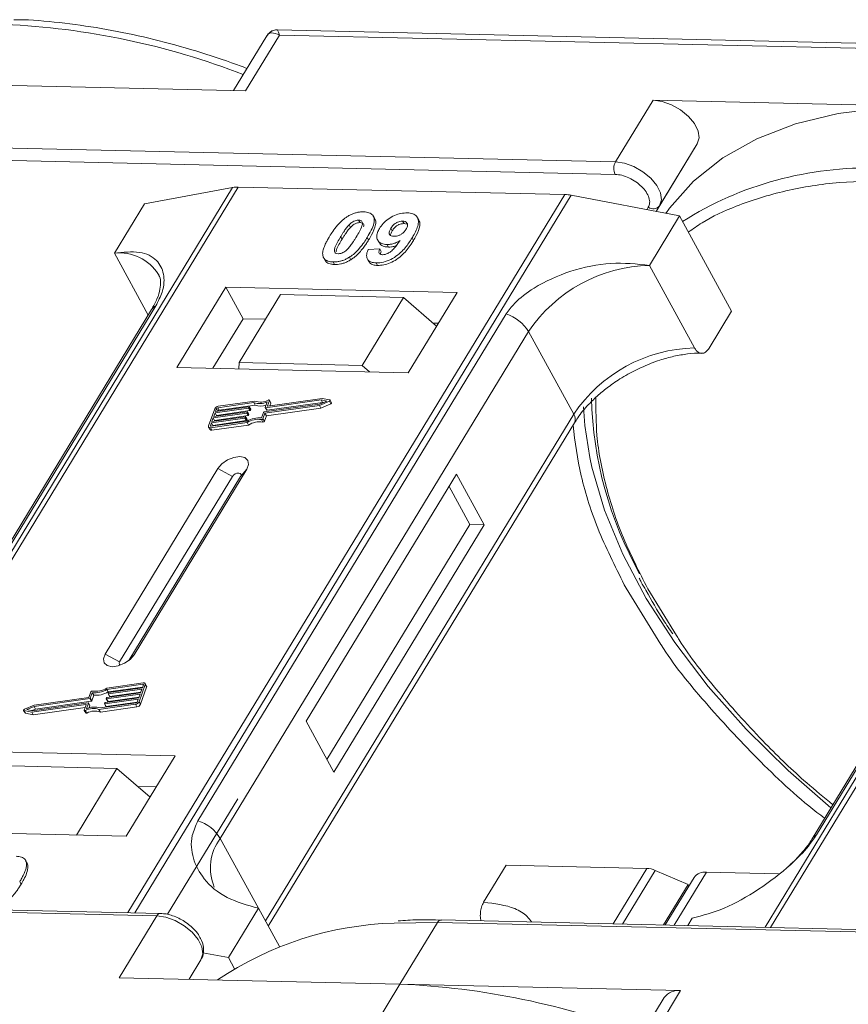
# Model space of a CAD drawing. Header units: millimetres. Extents: x 2098 to 3561, y 550 to 1583.
# Tile 58 of 84: x 3077 to 3118, y 1352 to 1401. Entities that reach past the tile are written whole.
import ezdxf

# ---------------------------------------------------------------- set-up
doc = ezdxf.new("R2010")
doc.units = ezdxf.units.MM

msp = doc.modelspace()

# ---------------------------------------------------------------- linework, layer by layer
at = {"color": 7, "linetype": 'Continuous', "lineweight": 15}
for p, q in [((3123.897, 1399.63), (3089.36, 1400.422)), ((3088.831, 1400.125), (3087.181, 1397.414)), ((3087.776, 1397.4), (3089.457, 1400.162)), ((3089.457, 1400.162), (3123.64, 1399.378)), ((3073.833, 1397.72), (3087.776, 1397.4)), ((3108.016, 1396.936), (3106.149, 1393.867)), ((3121.96, 1396.616), (3108.016, 1396.936)), ((3106.149, 1393.867), (3071.965, 1394.651)), ((3110.209, 1394.76), (3108.167, 1391.402)), ((3108.342, 1391.691), (3110.209, 1394.76)), ((3071.951, 1394.029), (3106.134, 1393.245)), ((3087.129, 1392.595), (3065.449, 1356.965)), ((3065.718, 1356.959), (3087.415, 1392.616)), ((3082.752, 1391.789), (3087.129, 1392.595)), ((3087.415, 1392.616), (3103.632, 1392.244)), ((3103.632, 1392.244), (3081.935, 1356.587)), ((3082.268, 1356.579), (3103.948, 1392.209)), ((3103.948, 1392.209), (3109.329, 1391.18)), ((3082.752, 1391.789), (3081.258, 1389.334)), ((3107.779, 1391.613), (3107.705, 1391.49)), ((3108.166, 1391.402), (3108.342, 1391.691)), ((3135.256, 1391.491), (3113.576, 1355.861)), ((3113.845, 1355.855), (3135.542, 1391.512)), ((3093.391, 1390.976), (3093.46, 1390.85)), ((3094.189, 1391.046), (3094.12, 1391.172)), ((3096.376, 1390.981), (3096.307, 1391.107)), ((3107.835, 1388.724), (3109.329, 1391.18)), ((3109.329, 1391.18), (3111.916, 1386.452)), ((3092.919, 1390.742), (3092.988, 1390.616)), ((3094.991, 1390.567), (3095.06, 1390.44)), ((3095.645, 1390.8), (3095.576, 1390.926)), ((3095.645, 1390.8), (3095.772, 1390.774)), ((3092.497, 1390.151), (3092.566, 1390.025)), ((3093.889, 1389.99), (3093.82, 1390.116)), ((3094.337, 1389.987), (3094.406, 1389.861)), ((3096.112, 1389.96), (3096.043, 1390.087)), ((3093.861, 1389.508), (3094.445, 1389.547)), ((3094.445, 1389.547), (3094.514, 1389.421)), ((3094.802, 1389.762), (3094.871, 1389.636)), ((3081.258, 1389.334), (3082.94, 1386.259)), ((3091.702, 1389.035), (3091.771, 1388.909)), ((3092.933, 1389.133), (3093.002, 1389.007)), ((3093.825, 1389.042), (3093.894, 1388.916)), ((3092.127, 1388.898), (3092.196, 1388.772)), ((3094.26, 1388.849), (3094.329, 1388.723)), ((3110.077, 1384.627), (3107.835, 1388.724)), ((3086.789, 1387.652), (3084.361, 1383.662)), ((3098.282, 1387.388), (3086.789, 1387.652)), ((3086.789, 1387.652), (3087.651, 1386.076)), ((3089.511, 1387.278), (3087.457, 1383.902)), ((3095.617, 1387.138), (3089.511, 1387.278)), ((3093.563, 1383.762), (3095.617, 1387.138)), ((3095.617, 1387.138), (3097.261, 1385.711)), ((3095.854, 1383.398), (3098.282, 1387.388)), ((3068.006, 1361.55), (3083.319, 1386.716)), ((3083.104, 1386.529), (3067.791, 1361.363)), ((3100.723, 1386.316), (3085.41, 1361.151)), ((3087.651, 1386.076), (3086.157, 1383.621)), ((3088.764, 1386.05), (3087.651, 1386.076)), ((3110.795, 1384.61), (3111.916, 1386.452)), ((3097.348, 1385.853), (3097.09, 1385.859)), ((3116.132, 1360.446), (3131.445, 1385.611)), ((3086.518, 1360.273), (3101.831, 1385.439)), ((3104.072, 1381.342), (3101.831, 1385.439)), ((3131.231, 1385.425), (3115.918, 1360.259)), ((3084.361, 1383.662), (3095.854, 1383.398)), ((3087.457, 1383.902), (3087.434, 1383.591)), ((3093.563, 1383.762), (3087.457, 1383.902)), ((3093.931, 1383.442), (3093.563, 1383.762)), ((3086.284, 1381.475), (3087.944, 1381.711)), ((3088.182, 1381.913), (3086.394, 1381.659)), ((3086.394, 1381.659), (3086.463, 1381.533)), ((3088.236, 1381.988), (3086.419, 1381.73)), ((3086.463, 1381.533), (3088.251, 1381.787)), ((3087.961, 1381.696), (3087.948, 1381.661)), ((3088.017, 1381.535), (3087.948, 1381.661)), ((3088.03, 1381.579), (3087.961, 1381.706)), ((3088.03, 1381.57), (3087.961, 1381.696)), ((3088.251, 1381.787), (3088.182, 1381.913)), ((3088.695, 1381.447), (3091.454, 1381.839)), ((3088.738, 1381.386), (3091.447, 1381.771)), ((3088.755, 1381.674), (3088.853, 1381.949)), ((3088.755, 1381.665), (3088.824, 1381.539)), ((3091.531, 1382.052), (3088.771, 1381.66)), ((3088.84, 1381.534), (3088.771, 1381.66)), ((3088.807, 1381.26), (3091.516, 1381.645)), ((3088.84, 1381.534), (3091.6, 1381.926)), ((3088.872, 1381.758), (3088.964, 1382.015)), ((3088.88, 1381.744), (3088.872, 1381.758)), ((3091.575, 1382.125), (3088.888, 1381.744)), ((3089.032, 1381.907), (3088.963, 1382.033)), ((3088.964, 1382.015), (3089.033, 1381.889)), ((3088.986, 1381.758), (3089.033, 1381.889)), ((3091.447, 1381.771), (3091.939, 1381.978)), ((3091.516, 1381.645), (3091.447, 1381.771)), ((3091.454, 1381.839), (3091.816, 1381.991)), ((3091.516, 1381.645), (3092.008, 1381.852)), ((3091.816, 1381.991), (3091.531, 1382.052)), ((3091.6, 1381.926), (3091.531, 1382.052)), ((3091.963, 1382.043), (3091.575, 1382.125)), ((3091.6, 1381.926), (3091.64, 1381.917)), ((3091.939, 1381.978), (3092.008, 1381.852)), ((3092.047, 1381.907), (3091.978, 1382.033)), ((3086.243, 1381.604), (3085.938, 1380.753)), ((3086.106, 1380.979), (3087.766, 1381.214)), ((3086.169, 1381.156), (3086.106, 1380.979)), ((3087.83, 1381.392), (3086.169, 1381.156)), ((3086.238, 1381.03), (3086.169, 1381.156)), ((3086.195, 1381.227), (3087.855, 1381.463)), ((3086.259, 1381.404), (3086.195, 1381.227)), ((3086.238, 1381.03), (3087.899, 1381.266)), ((3087.919, 1381.64), (3086.259, 1381.404)), ((3086.328, 1381.278), (3086.259, 1381.404)), ((3086.335, 1381.617), (3086.284, 1381.475)), ((3086.315, 1381.244), (3086.328, 1381.278)), ((3086.328, 1381.278), (3087.988, 1381.514)), ((3086.403, 1381.492), (3086.335, 1381.617)), ((3087.783, 1381.2), (3087.77, 1381.164)), ((3087.839, 1381.038), (3087.77, 1381.164)), ((3087.851, 1381.083), (3087.782, 1381.209)), ((3087.783, 1381.2), (3087.852, 1381.074)), ((3087.899, 1381.266), (3087.83, 1381.392)), ((3087.872, 1381.448), (3087.859, 1381.413)), ((3087.928, 1381.287), (3087.859, 1381.413)), ((3087.94, 1381.331), (3087.872, 1381.457)), ((3087.941, 1381.322), (3087.872, 1381.448)), ((3087.988, 1381.514), (3087.919, 1381.64)), ((3087.928, 1381.287), (3087.941, 1381.322)), ((3088.017, 1381.535), (3088.03, 1381.57)), ((3088.567, 1381.152), (3088.665, 1381.426)), ((3088.639, 1381.112), (3088.738, 1381.386)), ((3088.708, 1380.986), (3088.807, 1381.26)), ((3088.807, 1381.26), (3088.738, 1381.386)), ((3104.072, 1381.342), (3088.759, 1356.176)), ((3085.939, 1380.698), (3086.008, 1380.572)), ((3086.08, 1380.908), (3086.029, 1380.766)), ((3086.029, 1380.766), (3086.045, 1380.737)), ((3086.037, 1380.666), (3087.853, 1380.924)), ((3086.062, 1380.737), (3087.85, 1380.991)), ((3087.741, 1381.143), (3086.08, 1380.908)), ((3086.149, 1380.782), (3086.08, 1380.908)), ((3086.106, 1380.54), (3087.922, 1380.798)), ((3086.137, 1380.747), (3086.149, 1380.782)), ((3086.149, 1380.782), (3087.81, 1381.017)), ((3086.226, 1380.996), (3086.238, 1381.03)), ((3087.81, 1381.017), (3087.741, 1381.143)), ((3087.839, 1381.038), (3087.852, 1381.074)), ((3087.922, 1380.798), (3087.853, 1380.924)), ((3088.562, 1381.07), (3088.631, 1380.944)), ((3088.708, 1380.986), (3088.639, 1381.112)), ((3088.902, 1355.915), (3104.106, 1380.901)), ((3086.106, 1380.54), (3086.037, 1380.666)), ((3086.402, 1378.636), (3080.799, 1369.429)), ((3087.122, 1378.246), (3081.52, 1369.039)), ((3081.979, 1369.112), (3087.531, 1378.237)), ((3082.236, 1369.396), (3087.838, 1378.603)), ((3086.402, 1378.636), (3087.122, 1378.246)), ((3087.838, 1378.603), (3087.531, 1378.237)), ((3098.254, 1378.364), (3090.784, 1366.088)), ((3099.633, 1375.842), (3098.254, 1378.364)), ((3098.915, 1375.859), (3097.88, 1377.75)), ((3091.819, 1364.197), (3098.915, 1375.859)), ((3092.164, 1363.566), (3099.633, 1375.842)), ((3099.633, 1375.842), (3098.915, 1375.859)), ((3106.677, 1372.691), (3108.404, 1369.903)), ((3109.176, 1370.357), (3107.755, 1372.666)), ((3081.52, 1369.039), (3080.799, 1369.429)), ((3082.236, 1369.396), (3082.047, 1369.171)), ((3082.692, 1367.996), (3080.876, 1367.738)), ((3082.859, 1367.838), (3082.79, 1367.964)), ((3080.09, 1367.55), (3079.991, 1367.276)), ((3080.162, 1367.51), (3080.064, 1367.236)), ((3080.231, 1367.384), (3080.162, 1367.51)), ((3082.667, 1367.925), (3080.879, 1367.671)), ((3080.948, 1367.545), (3080.879, 1367.671)), ((3080.899, 1367.27), (3082.56, 1367.506)), ((3080.947, 1367.462), (3080.959, 1367.497)), ((3080.948, 1367.545), (3082.661, 1367.788)), ((3082.623, 1367.683), (3080.963, 1367.447)), ((3080.989, 1367.518), (3082.649, 1367.754)), ((3081.032, 1367.321), (3082.572, 1367.54)), ((3082.486, 1367.058), (3082.791, 1367.909)), ((3082.555, 1366.932), (3082.86, 1367.783)), ((3082.56, 1367.506), (3082.623, 1367.683)), ((3082.649, 1367.754), (3082.7, 1367.896)), ((3082.693, 1367.877), (3082.667, 1367.925)), ((3082.791, 1367.909), (3082.86, 1367.783)), ((3077.199, 1366.61), (3079.958, 1367.002)), ((3080.034, 1367.215), (3077.275, 1366.823)), ((3079.991, 1367.276), (3077.282, 1366.891)), ((3077.344, 1366.697), (3080.103, 1367.088)), ((3079.974, 1366.987), (3079.876, 1366.713)), ((3080.043, 1366.87), (3079.974, 1366.996)), ((3080.043, 1366.861), (3079.974, 1366.987)), ((3080.103, 1367.088), (3080.034, 1367.215)), ((3080.133, 1367.109), (3080.064, 1367.236)), ((3080.133, 1367.109), (3080.231, 1367.384)), ((3080.548, 1366.749), (3082.335, 1367.003)), ((3080.768, 1366.965), (3080.781, 1367.001)), ((3082.445, 1367.187), (3080.785, 1366.951)), ((3080.81, 1367.022), (3082.47, 1367.258)), ((3080.854, 1366.825), (3082.394, 1367.043)), ((3080.857, 1367.214), (3080.87, 1367.249)), ((3080.858, 1367.204), (3080.927, 1367.078)), ((3082.534, 1367.435), (3080.874, 1367.199)), ((3080.943, 1367.073), (3080.874, 1367.199)), ((3080.943, 1367.073), (3082.483, 1367.292)), ((3080.947, 1367.453), (3081.016, 1367.327)), ((3081.032, 1367.321), (3080.963, 1367.447)), ((3082.394, 1367.045), (3082.445, 1367.187)), ((3082.47, 1367.258), (3082.534, 1367.435)), ((3082.555, 1366.932), (3082.486, 1367.058)), ((3076.751, 1366.629), (3076.82, 1366.503)), ((3076.767, 1366.619), (3077.154, 1366.536)), ((3076.836, 1366.493), (3076.767, 1366.619)), ((3077.282, 1366.891), (3076.79, 1366.684)), ((3076.836, 1366.493), (3077.223, 1366.41)), ((3077.275, 1366.823), (3076.913, 1366.67)), ((3076.913, 1366.67), (3077.199, 1366.61)), ((3077.154, 1366.536), (3079.841, 1366.918)), ((3077.223, 1366.41), (3077.154, 1366.536)), ((3077.158, 1366.618), (3077.344, 1366.697)), ((3077.223, 1366.41), (3079.812, 1366.778)), ((3077.344, 1366.697), (3077.275, 1366.823)), ((3079.857, 1366.903), (3079.765, 1366.647)), ((3079.766, 1366.628), (3079.835, 1366.502)), ((3079.888, 1366.498), (3079.819, 1366.624)), ((3079.854, 1366.894), (3079.841, 1366.918)), ((3080.006, 1366.756), (3080.043, 1366.861)), ((3080.494, 1366.674), (3082.31, 1366.932)), ((3080.562, 1366.548), (3080.494, 1366.674)), ((3080.562, 1366.548), (3082.379, 1366.806)), ((3080.768, 1366.956), (3080.837, 1366.83)), ((3080.854, 1366.825), (3080.785, 1366.951)), ((3082.31, 1366.932), (3082.379, 1366.806)), ((3090.784, 1366.088), (3092.164, 1363.566)), ((3084.276, 1364.37), (3072.783, 1364.634)), ((3081.849, 1360.381), (3084.276, 1364.37)), ((3075.282, 1363.892), (3081.387, 1363.752)), ((3079.37, 1360.438), (3081.387, 1363.752)), ((3081.387, 1363.752), (3083.032, 1362.325)), ((3083.342, 1362.836), (3082.419, 1362.857)), ((3087.39, 1362.244), (3083.898, 1356.505)), ((3070.356, 1360.644), (3081.849, 1360.381)), ((3086.518, 1360.273), (3088.414, 1356.807)), ((3076.804, 1359.238), (3076.798, 1359.249)), ((3076.877, 1359.119), (3076.946, 1358.993)), ((3099.6, 1357.105), (3100.72, 1358.947)), ((3100.72, 1358.947), (3107.704, 1358.786)), ((3107.704, 1358.786), (3106.03, 1356.034)), ((3108.123, 1358.688), (3106.502, 1356.023)), ((3108.123, 1358.688), (3109.754, 1357.992)), ((3110.056, 1358.334), (3108.62, 1355.975)), ((3109.066, 1355.964), (3110.666, 1358.594)), ((3114.242, 1358.512), (3110.666, 1358.594)), ((3076.555, 1358.12), (3076.624, 1357.994)), ((3108.527, 1355.977), (3109.754, 1357.992)), ((3109.798, 1357.911), (3109.754, 1357.992)), ((3049.183, 1357.21), (3083.366, 1356.425)), ((3083.548, 1356.55), (3049.365, 1357.334)), ((3088.414, 1356.807), (3086.92, 1354.352)), ((3088.414, 1356.807), (3089.456, 1354.902)), ((3083.366, 1356.425), (3081.498, 1353.356)), ((3131.675, 1355.446), (3097.492, 1356.23)), ((3109.742, 1355.949), (3109.963, 1356.312)), ((3095.15, 1356.067), (3097.309, 1356.105)), ((3095.442, 1353.036), (3097.309, 1356.105)), ((3097.309, 1356.105), (3131.493, 1355.321)), ((3085.657, 1354.593), (3086.92, 1354.352)), ((3086.92, 1354.352), (3087.219, 1353.805)), ((3085.559, 1354.25), (3084.967, 1353.277)), ((3084.967, 1353.277), (3085.559, 1354.25)), ((3081.498, 1353.356), (3095.442, 1353.036)), ((3095.442, 1353.036), (3093.761, 1350.274)), ((3109.386, 1352.716), (3095.442, 1353.036)), ((3108.572, 1352.37), (3106.704, 1349.3)), ((3107.705, 1349.954), (3109.386, 1352.716))]:
    msp.add_line(p, q, dxfattribs=at)
at = {"color": 7, "linetype": 'Continuous', "lineweight": 15, "flags": 128}
for points in [[(3110.209, 1394.76), (3110.298, 1395.052), (3110.249, 1395.397), (3110.068, 1395.766), (3109.769, 1396.127), (3109.379, 1396.449), (3108.93, 1396.705), (3108.463, 1396.872), (3108.016, 1396.936)], [(3121.96, 1396.616), (3119.508, 1396.558), (3117.209, 1396.269), (3115.089, 1395.753), (3113.171, 1395.015), (3111.476, 1394.063), (3110.022, 1392.907), (3108.826, 1391.561), (3108.646, 1391.31)], [(3108.342, 1391.691), (3108.43, 1391.983), (3108.382, 1392.328), (3108.2, 1392.697), (3107.902, 1393.058), (3107.511, 1393.38), (3107.063, 1393.636), (3106.595, 1393.803), (3106.149, 1393.867)], [(3087.944, 1381.711), (3087.949, 1381.711), (3087.953, 1381.711), (3087.956, 1381.71), (3087.959, 1381.708), (3087.961, 1381.706), (3087.962, 1381.703), (3087.962, 1381.7), (3087.961, 1381.696)], [(3088.771, 1381.66), (3088.767, 1381.66), (3088.763, 1381.66), (3088.759, 1381.661), (3088.757, 1381.663), (3088.755, 1381.665), (3088.754, 1381.668), (3088.754, 1381.671), (3088.755, 1381.674)], [(3088.888, 1381.744), (3088.884, 1381.744), (3088.88, 1381.744), (3088.877, 1381.745), (3088.874, 1381.747), (3088.872, 1381.749), (3088.871, 1381.752), (3088.871, 1381.755), (3088.872, 1381.758)], [(3088.91, 1382.038), (3088.922, 1382.042), (3088.933, 1382.044), (3088.944, 1382.044), (3088.953, 1382.042), (3088.96, 1382.038), (3088.964, 1382.031), (3088.966, 1382.024), (3088.964, 1382.015)], [(3091.963, 1382.043), (3091.972, 1382.039), (3091.978, 1382.033), (3091.98, 1382.024), (3091.979, 1382.014), (3091.973, 1382.004), (3091.964, 1381.994), (3091.952, 1381.985), (3091.939, 1381.978)], [(3092.008, 1381.852), (3092.021, 1381.859), (3092.033, 1381.868), (3092.042, 1381.878), (3092.048, 1381.888), (3092.049, 1381.898), (3092.047, 1381.907)], [(3104.87, 1379.191), (3104.627, 1380.783), (3104.563, 1381.705)], [(3087.766, 1381.214), (3087.77, 1381.215), (3087.774, 1381.214), (3087.778, 1381.213), (3087.78, 1381.211), (3087.782, 1381.209), (3087.783, 1381.206), (3087.783, 1381.203), (3087.783, 1381.2)], [(3087.855, 1381.463), (3087.86, 1381.463), (3087.863, 1381.462), (3087.867, 1381.461), (3087.87, 1381.46), (3087.871, 1381.457), (3087.872, 1381.455), (3087.873, 1381.452), (3087.872, 1381.448)], [(3086.037, 1380.666), (3086.011, 1380.664), (3085.987, 1380.667), (3085.967, 1380.673), (3085.951, 1380.683), (3085.94, 1380.697), (3085.934, 1380.714), (3085.933, 1380.732), (3085.938, 1380.753)], [(3086.029, 1380.766), (3086.028, 1380.759), (3086.028, 1380.753), (3086.03, 1380.747), (3086.034, 1380.743), (3086.039, 1380.739), (3086.046, 1380.737), (3086.054, 1380.736), (3086.062, 1380.737)], [(3087.838, 1378.603), (3087.926, 1378.839), (3087.892, 1379.042), (3087.74, 1379.18), (3087.493, 1379.233), (3087.19, 1379.193), (3086.876, 1379.065), (3086.599, 1378.87), (3086.402, 1378.636)], [(3116.849, 1361.79), (3114.723, 1363.641), (3112.641, 1365.694), (3110.759, 1367.819), (3109.099, 1369.993), (3107.676, 1372.192), (3106.507, 1374.394), (3105.603, 1376.575), (3104.974, 1378.712), (3104.87, 1379.191)], [(3087.531, 1378.237), (3087.557, 1378.304), (3087.547, 1378.362), (3087.503, 1378.401), (3087.433, 1378.416), (3087.347, 1378.405), (3087.257, 1378.368), (3087.178, 1378.313), (3087.122, 1378.246)], [(3080.799, 1369.429), (3080.711, 1369.193), (3080.746, 1368.99), (3080.898, 1368.852), (3081.144, 1368.799), (3081.447, 1368.839), (3081.761, 1368.967), (3082.038, 1369.163), (3082.236, 1369.396)], [(3081.52, 1369.039), (3081.495, 1368.972), (3081.505, 1368.914), (3081.548, 1368.875), (3081.552, 1368.873)], [(3082.692, 1367.996), (3082.718, 1367.998), (3082.742, 1367.995), (3082.762, 1367.989), (3082.778, 1367.978), (3082.789, 1367.965), (3082.796, 1367.948), (3082.796, 1367.929), (3082.791, 1367.909)], [(3082.7, 1367.896), (3082.701, 1367.903), (3082.701, 1367.909), (3082.699, 1367.914), (3082.695, 1367.919), (3082.69, 1367.922), (3082.683, 1367.925), (3082.675, 1367.925), (3082.667, 1367.925)], [(3079.958, 1367.002), (3079.962, 1367.002), (3079.966, 1367.002), (3079.97, 1367.001), (3079.972, 1366.999), (3079.974, 1366.997), (3079.975, 1366.994), (3079.975, 1366.991), (3079.974, 1366.987)], [(3080.874, 1367.199), (3080.87, 1367.199), (3080.866, 1367.199), (3080.862, 1367.2), (3080.86, 1367.202), (3080.858, 1367.204), (3080.857, 1367.207), (3080.857, 1367.21), (3080.857, 1367.214)], [(3080.963, 1367.447), (3080.959, 1367.447), (3080.955, 1367.447), (3080.951, 1367.449), (3080.949, 1367.45), (3080.947, 1367.453), (3080.946, 1367.455), (3080.946, 1367.458), (3080.947, 1367.462)], [(3076.767, 1366.619), (3076.757, 1366.622), (3076.751, 1366.629), (3076.749, 1366.637), (3076.75, 1366.647), (3076.756, 1366.658), (3076.765, 1366.668), (3076.777, 1366.677), (3076.79, 1366.684)], [(3079.819, 1366.624), (3079.807, 1366.62), (3079.796, 1366.617), (3079.785, 1366.617), (3079.776, 1366.62), (3079.769, 1366.624), (3079.765, 1366.63), (3079.763, 1366.638), (3079.765, 1366.647)], [(3079.835, 1366.502), (3079.838, 1366.498), (3079.845, 1366.494), (3079.854, 1366.491), (3079.865, 1366.491), (3079.876, 1366.494), (3079.888, 1366.498)], [(3079.841, 1366.918), (3079.845, 1366.918), (3079.849, 1366.918), (3079.853, 1366.917), (3079.855, 1366.915), (3079.857, 1366.913), (3079.858, 1366.91), (3079.858, 1366.907), (3079.857, 1366.903)], [(3080.785, 1366.951), (3080.78, 1366.951), (3080.776, 1366.951), (3080.773, 1366.952), (3080.77, 1366.954), (3080.768, 1366.956), (3080.767, 1366.959), (3080.767, 1366.962), (3080.768, 1366.965)], [(3083.366, 1356.425), (3083.813, 1356.361), (3084.28, 1356.194), (3084.729, 1355.939), (3085.119, 1355.616), (3085.418, 1355.255), (3085.599, 1354.886), (3085.648, 1354.541), (3085.559, 1354.25)]]:
    msp.add_lwpolyline(points, dxfattribs=at)
at = {"color": 7, "linetype": 'Continuous', "lineweight": 15}
for centre, radius, start, end in [((3074.117, 1363.125), 37.606, 68.8867, 87.4164), ((3106.742, 1393.542), 0.676, 151.2883, 206.0774), ((3118.656, 1376.376), 17.186, 88.173, 122.2769), ((3087.375, 1391.213), 1.404, 88.3644, 100.0749), ((3103.58, 1390.321), 1.923, 78.9596, 88.4511), ((3108.021, 1391.939), 0.406, 233.4992, 322.3259), ((3081.498, 1387.027), 2.32, 32.7281, 95.9449), ((3108.003, 1381.287), 7.439, 91.2925, 146.0732), ((3083.517, 1386.272), 0.486, 114.0472, 148.0355), ((3100.08, 1384.367), 2.052, 31.4947, 71.765), ((3110.245, 1377.19), 7.439, 91.2925, 146.0732), ((3123.774, 1382.62), 18.828, 181.473, 209.2705), ((3086.449, 1381.503), 0.229, 97.4207, 153.8527), ((3086.403, 1381.583), 0.0762, 97.4207, 153.8527), ((3087.914, 1381.678), 0.0381, 277.4207, 333.8527), ((3088.472, 1382.772), 0.907, 251.2927, 294.8085), ((3088.518, 1382.757), 0.819, 249.8549, 298.6145), ((3088.532, 1382.589), 0.85, 250.6487, 287.8017), ((3089.013, 1381.898), 0.0214, 336.1246, 26.8104), ((3086.473, 1381.457), 0.0769, 97.5763, 152.4403), ((3087.736, 1381.181), 0.0381, 277.4207, 333.8527), ((3087.825, 1381.429), 0.0381, 277.4207, 333.8527), ((3088.453, 1379.984), 1.173, 84.4424, 120.9301), ((3087.894, 1381.303), 0.0381, 277.4207, 333.8527), ((3087.931, 1381.326), 0.011, 336.9348, 26.0002), ((3087.983, 1381.552), 0.0381, 277.4207, 333.8527), ((3088.02, 1381.575), 0.011, 336.9348, 26.0002), ((3088.7, 1381.409), 0.0381, 97.4207, 153.8527), ((3088.836, 1381.548), 0.0149, 216.6597, 287.1115), ((3103.731, 1381.094), 0.422, 332.7392, 35.9387), ((3087.805, 1381.055), 0.0381, 277.4207, 333.8527), ((3087.841, 1381.078), 0.011, 336.9348, 26.0002), ((3088.396, 1380.087), 0.998, 80.3986, 122.9491), ((3088.465, 1379.961), 0.998, 80.3986, 122.9491), ((3088.573, 1381.143), 0.0736, 261.7629, 334.647), ((3088.642, 1381.017), 0.0736, 261.7629, 334.647), ((3086.08, 1380.625), 0.0892, 216.6597, 287.1115), ((3080.156, 1367.519), 0.0736, 81.7629, 154.647), ((3080.276, 1368.677), 1.173, 264.4424, 300.9301), ((3080.333, 1368.575), 0.998, 260.3986, 302.9491), ((3080.345, 1368.551), 1.173, 264.4424, 300.9301), ((3080.993, 1367.481), 0.0381, 97.4207, 153.8527), ((3082.799, 1367.809), 0.0661, 336.9348, 26.0002), ((3080.029, 1367.252), 0.0381, 277.4207, 333.8527), ((3080.098, 1367.126), 0.0381, 277.4207, 333.8527), ((3080.815, 1366.984), 0.0381, 97.4207, 153.8527), ((3080.904, 1367.232), 0.0381, 97.4207, 153.8527), ((3080.938, 1367.087), 0.0149, 216.6597, 287.1115), ((3081.028, 1367.335), 0.0149, 216.6597, 287.1115), ((3082.28, 1367.158), 0.229, 277.4207, 333.8527), ((3082.326, 1367.078), 0.0762, 277.4207, 333.8527), ((3076.838, 1366.514), 0.0212, 210.2186, 262.8226), ((3080.211, 1365.905), 0.819, 69.8549, 118.6145), ((3080.257, 1365.89), 0.907, 71.2927, 114.8085), ((3080.28, 1365.779), 0.819, 69.8549, 118.6145), ((3080.033, 1366.865), 0.011, 336.9348, 26.0002), ((3080.849, 1366.839), 0.0149, 216.6597, 287.1115), ((3082.349, 1367.032), 0.229, 277.4207, 333.8527), ((3084.768, 1359.201), 2.052, 31.4947, 71.765), ((3088.463, 1358.81), 2.434, 143.0587, 202.974), ((3116.33, 1360.002), 0.486, 114.0436, 148.1804), ((3107.654, 1357.633), 1.154, 66.0507, 87.522), ((3110.586, 1357.935), 0.664, 83.0653, 142.99), ((3083.558, 1356.34), 0.21, 92.0598, 156.0028), ((3097.509, 1356.009), 0.221, 94.3757, 154.3004), ((3095.618, 1339.602), 16.472, 91.6287, 124.0831), ((3093.865, 1315.18), 37.889, 68.9709, 87.6149), ((3109.27, 1351.859), 0.865, 82.2958, 143.7595)]:
    msp.add_arc(centre, radius, start, end, dxfattribs=at)
for points, knots in [([(3087.845, 1398.504), (3087.59, 1398.602), (3086.656, 1398.959), (3085.021, 1399.471), (3082.945, 1400.03), (3080.853, 1400.468), (3078.777, 1400.767), (3077.241, 1400.92), (3076.426, 1400.925), (3076.268, 1400.926)], [0, 0, 0, 0, 0.064257, 0.235538, 0.411454, 0.590698, 0.772379, 0.955884, 1, 1, 1, 1]), ([(3089.457, 1400.162), (3089.318, 1400.219), (3089.101, 1400.306), (3088.906, 1400.239), (3088.835, 1400.125), (3088.803, 1400.074)], [0, 0, 0, 0, 0.498413, 0.772928, 1, 1, 1, 1]), ([(3089.358, 1400.422), (3089.294, 1400.419), (3089.184, 1400.412), (3089, 1400.327), (3088.916, 1400.231), (3088.87, 1400.178)], [0, 0, 0, 0, 0.389383, 0.666862, 1, 1, 1, 1]), ([(3089.359, 1400.416), (3089.359, 1400.418), (3089.358, 1400.442), (3089.381, 1400.359), (3089.432, 1400.228), (3089.457, 1400.162)], [0, 0, 0, 0, 0.044603, 0.521109, 1, 1, 1, 1]), ([(3106.134, 1393.245), (3106.242, 1393.235), (3106.462, 1393.214), (3106.823, 1393.082), (3107.166, 1392.887), (3107.46, 1392.643), (3107.687, 1392.37), (3107.826, 1392.088), (3107.867, 1391.82), (3107.808, 1391.681), (3107.779, 1391.613)], [0, 0, 0, 0, 0.12225, 0.25, 0.37775, 0.5, 0.62225, 0.75, 0.87775, 1, 1, 1, 1]), ([(3109.767, 1390.38), (3109.99, 1390.538), (3110.699, 1391.043), (3112.287, 1391.766), (3114.543, 1392.472), (3117.207, 1392.901), (3119.131, 1392.917), (3120.078, 1392.925)], [0, 0, 0, 0, 0.088375, 0.281114, 0.527622, 0.767417, 1, 1, 1, 1]), ([(3091.945, 1390.164), (3091.996, 1390.246), (3092.113, 1390.432), (3092.362, 1390.756), (3092.621, 1391.013), (3092.812, 1391.137), (3092.833, 1391.151)], [0, 0, 0, 0, 0.236731, 0.537555, 0.949668, 1, 1, 1, 1]), ([(3092.833, 1391.151), (3092.884, 1391.181), (3092.987, 1391.242), (3093.151, 1391.31), (3093.317, 1391.358), (3093.453, 1391.378), (3093.56, 1391.385), (3093.613, 1391.385), (3093.64, 1391.385)], [0, 0, 0, 0, 0.193776, 0.3936, 0.587864, 0.788908, 0.894169, 1, 1, 1, 1]), ([(3092.919, 1390.742), (3092.962, 1390.784), (3093.031, 1390.853), (3093.156, 1390.928), (3093.269, 1390.967), (3093.347, 1390.975), (3093.386, 1390.976), (3093.391, 1390.976)], [0, 0, 0, 0, 0.334804, 0.542561, 0.750382, 0.970721, 1, 1, 1, 1]), ([(3093.391, 1390.976), (3093.43, 1390.971), (3093.499, 1390.964), (3093.565, 1390.915), (3093.591, 1390.822), (3093.558, 1390.652), (3093.436, 1390.411), (3093.326, 1390.227), (3093.271, 1390.134)], [0, 0, 0, 0, 0.104614, 0.188814, 0.273512, 0.444127, 0.719481, 1, 1, 1, 1]), ([(3093.64, 1391.385), (3093.733, 1391.377), (3093.921, 1391.359), (3094.1, 1391.232), (3094.185, 1391.047), (3094.142, 1390.675), (3093.957, 1390.353), (3093.82, 1390.116)], [0, 0, 0, 0, 0.147566, 0.296688, 0.431278, 0.580404, 1, 1, 1, 1]), ([(3093.889, 1389.99), (3093.937, 1390.072), (3094.088, 1390.328), (3094.232, 1390.665), (3094.255, 1390.943), (3094.193, 1391.018), (3094.177, 1391.039)], [0, 0, 0, 0, 0.220552, 0.687786, 0.91457, 1, 1, 1, 1]), ([(3094.423, 1390.555), (3094.479, 1390.638), (3094.591, 1390.803), (3094.853, 1391.033), (3095.165, 1391.21), (3095.504, 1391.323), (3095.708, 1391.331), (3095.814, 1391.335)], [0, 0, 0, 0, 0.197927, 0.397728, 0.597413, 0.790584, 1, 1, 1, 1]), ([(3095.814, 1391.335), (3095.908, 1391.326), (3096.095, 1391.309), (3096.278, 1391.179), (3096.373, 1390.987), (3096.346, 1390.654), (3096.195, 1390.341), (3096.065, 1390.123), (3096.043, 1390.087)], [0, 0, 0, 0, 0.148288, 0.297745, 0.443713, 0.607791, 0.934708, 1, 1, 1, 1]), ([(3096.112, 1389.96), (3096.16, 1390.042), (3096.305, 1390.29), (3096.433, 1390.624), (3096.441, 1390.887), (3096.378, 1390.96), (3096.365, 1390.974)], [0, 0, 0, 0, 0.227122, 0.68486, 0.934898, 1, 1, 1, 1]), ([(3092.497, 1390.151), (3092.522, 1390.192), (3092.573, 1390.274), (3092.644, 1390.385), (3092.712, 1390.484), (3092.775, 1390.57), (3092.841, 1390.657), (3092.893, 1390.714), (3092.919, 1390.742)], [0, 0, 0, 0, 0.2059417, 0.4119594, 0.558149, 0.7045024, 0.8518015, 1, 1, 1, 1]), ([(3092.566, 1390.025), (3092.591, 1390.066), (3092.642, 1390.148), (3092.713, 1390.259), (3092.781, 1390.358), (3092.844, 1390.444), (3092.91, 1390.531), (3092.962, 1390.588), (3092.988, 1390.616)], [0, 0, 0, 0, 0.205942, 0.411959, 0.558149, 0.704502, 0.851801, 1, 1, 1, 1]), ([(3092.988, 1390.616), (3093.031, 1390.658), (3093.1, 1390.726), (3093.225, 1390.802), (3093.338, 1390.841), (3093.416, 1390.849), (3093.455, 1390.85), (3093.46, 1390.85)], [0, 0, 0, 0, 0.334804, 0.542561, 0.750382, 0.970721, 1, 1, 1, 1]), ([(3093.46, 1390.85), (3093.499, 1390.845), (3093.569, 1390.838), (3093.634, 1390.788), (3093.657, 1390.721), (3093.645, 1390.667), (3093.639, 1390.641)], [0, 0, 0, 0, 0.293658, 0.530016, 0.767769, 1, 1, 1, 1]), ([(3094.802, 1389.762), (3094.709, 1389.772), (3094.523, 1389.792), (3094.352, 1389.931), (3094.274, 1390.123), (3094.307, 1390.342), (3094.388, 1390.491), (3094.423, 1390.555)], [0, 0, 0, 0, 0.210189, 0.421773, 0.623603, 0.837034, 1, 1, 1, 1]), ([(3095.144, 1390.17), (3095.098, 1390.174), (3095.012, 1390.183), (3094.929, 1390.243), (3094.898, 1390.326), (3094.919, 1390.438), (3094.964, 1390.518), (3094.991, 1390.567)], [0, 0, 0, 0, 0.213937, 0.398075, 0.583091, 0.751666, 1, 1, 1, 1]), ([(3094.991, 1390.567), (3095.026, 1390.62), (3095.082, 1390.704), (3095.203, 1390.813), (3095.321, 1390.877), (3095.452, 1390.92), (3095.531, 1390.924), (3095.576, 1390.926)], [0, 0, 0, 0, 0.2913202, 0.4655393, 0.6416315, 0.798664, 1, 1, 1, 1]), ([(3095.06, 1390.44), (3095.095, 1390.494), (3095.151, 1390.578), (3095.272, 1390.687), (3095.39, 1390.751), (3095.521, 1390.794), (3095.6, 1390.798), (3095.645, 1390.8)], [0, 0, 0, 0, 0.29132, 0.465539, 0.641632, 0.798664, 1, 1, 1, 1]), ([(3095.743, 1390.514), (3095.71, 1390.465), (3095.655, 1390.384), (3095.53, 1390.281), (3095.402, 1390.216), (3095.267, 1390.173), (3095.185, 1390.171), (3095.144, 1390.17)], [0, 0, 0, 0, 0.267394, 0.447214, 0.627122, 0.813065, 1, 1, 1, 1]), ([(3095.576, 1390.926), (3095.622, 1390.92), (3095.715, 1390.909), (3095.797, 1390.834), (3095.83, 1390.735), (3095.803, 1390.622), (3095.762, 1390.548), (3095.743, 1390.514)], [0, 0, 0, 0, 0.207955, 0.420406, 0.62732, 0.827707, 1, 1, 1, 1]), ([(3091.623, 1389.166), (3091.615, 1389.2), (3091.599, 1389.268), (3091.61, 1389.415), (3091.66, 1389.606), (3091.75, 1389.813), (3091.847, 1390), (3091.912, 1390.11), (3091.945, 1390.164)], [0, 0, 0, 0, 0.118441, 0.239346, 0.459593, 0.684925, 0.84224, 1, 1, 1, 1]), ([(3092.376, 1389.307), (3092.33, 1389.314), (3092.255, 1389.324), (3092.196, 1389.38), (3092.178, 1389.475), (3092.214, 1389.645), (3092.339, 1389.885), (3092.444, 1390.062), (3092.497, 1390.151)], [0, 0, 0, 0, 0.12537, 0.20229, 0.279179, 0.464758, 0.730582, 1, 1, 1, 1]), ([(3092.269, 1389.393), (3092.273, 1389.427), (3092.287, 1389.543), (3092.412, 1389.76), (3092.514, 1389.936), (3092.566, 1390.025)], [0, 0, 0, 0, 0.166989, 0.580698, 1, 1, 1, 1]), ([(3093.271, 1390.134), (3093.245, 1390.093), (3093.195, 1390.011), (3093.123, 1389.9), (3093.056, 1389.801), (3092.992, 1389.714), (3092.926, 1389.626), (3092.874, 1389.57), (3092.848, 1389.541)], [0, 0, 0, 0, 0.20527, 0.410616, 0.55715, 0.703844, 0.851471, 1, 1, 1, 1]), ([(3093.82, 1390.116), (3093.769, 1390.034), (3093.652, 1389.848), (3093.407, 1389.531), (3093.151, 1389.275), (3092.961, 1389.151), (3092.933, 1389.133)], [0, 0, 0, 0, 0.237281, 0.538591, 0.932677, 1, 1, 1, 1]), ([(3093.002, 1389.007), (3093.051, 1389.039), (3093.149, 1389.105), (3093.312, 1389.244), (3093.484, 1389.423), (3093.645, 1389.624), (3093.779, 1389.814), (3093.852, 1389.931), (3093.889, 1389.99)], [0, 0, 0, 0, 0.118595, 0.239509, 0.447458, 0.659935, 0.829685, 1, 1, 1, 1]), ([(3096.043, 1390.087), (3095.991, 1390.005), (3095.835, 1389.759), (3095.563, 1389.419), (3095.173, 1389.111), (3094.811, 1388.931), (3094.494, 1388.853), (3094.322, 1388.85), (3094.26, 1388.849)], [0, 0, 0, 0, 0.142337, 0.429127, 0.589943, 0.751205, 0.909895, 1, 1, 1, 1]), ([(3094.329, 1388.723), (3094.429, 1388.727), (3094.631, 1388.735), (3094.966, 1388.844), (3095.296, 1389.022), (3095.674, 1389.337), (3095.927, 1389.666), (3096.075, 1389.9), (3096.112, 1389.96)], [0, 0, 0, 0, 0.14324, 0.28761, 0.430449, 0.591135, 0.89544, 1, 1, 1, 1]), ([(3094.58, 1389.257), (3094.62, 1389.259), (3094.702, 1389.264), (3094.848, 1389.323), (3095.013, 1389.425), (3095.227, 1389.645), (3095.357, 1389.829), (3095.446, 1389.956)], [0, 0, 0, 0, 0.112015, 0.224355, 0.367768, 0.565827, 1, 1, 1, 1]), ([(3095.446, 1389.956), (3095.395, 1389.927), (3095.291, 1389.868), (3095.152, 1389.816), (3095.042, 1389.786), (3094.96, 1389.771), (3094.88, 1389.763), (3094.828, 1389.763), (3094.802, 1389.762)], [0, 0, 0, 0, 0.243491, 0.496266, 0.61821, 0.741704, 0.870158, 1, 1, 1, 1]), ([(3094.977, 1390.219), (3094.98, 1390.245), (3094.987, 1390.315), (3095.032, 1390.392), (3095.06, 1390.44)], [0, 0, 0, 0, 0.366323, 1, 1, 1, 1]), ([(3092.848, 1389.541), (3092.805, 1389.499), (3092.736, 1389.431), (3092.612, 1389.356), (3092.5, 1389.317), (3092.422, 1389.308), (3092.382, 1389.308), (3092.376, 1389.307)], [0, 0, 0, 0, 0.333678, 0.540413, 0.747264, 0.961209, 1, 1, 1, 1]), ([(3094.26, 1388.849), (3094.166, 1388.858), (3093.997, 1388.875), (3093.84, 1388.992), (3093.77, 1389.167), (3093.799, 1389.352), (3093.848, 1389.475), (3093.861, 1389.508)], [0, 0, 0, 0, 0.242788, 0.438865, 0.634801, 0.900936, 1, 1, 1, 1]), ([(3094.445, 1389.547), (3094.425, 1389.498), (3094.394, 1389.422), (3094.405, 1389.332), (3094.451, 1389.283), (3094.515, 1389.261), (3094.562, 1389.258), (3094.58, 1389.257)], [0, 0, 0, 0, 0.3447142, 0.5290593, 0.7142089, 0.8921959, 1, 1, 1, 1]), ([(3094.417, 1389.867), (3094.43, 1389.837), (3094.473, 1389.743), (3094.634, 1389.657), (3094.801, 1389.643), (3094.871, 1389.636)], [0, 0, 0, 0, 0.20752, 0.66568, 1, 1, 1, 1]), ([(3094.871, 1389.636), (3094.92, 1389.637), (3095.021, 1389.64), (3095.154, 1389.669), (3095.231, 1389.696), (3095.253, 1389.704)], [0, 0, 0, 0, 0.409454, 0.83528, 1, 1, 1, 1]), ([(3083.319, 1386.716), (3083.436, 1386.95), (3083.738, 1387.55), (3083.75, 1388.345), (3083.395, 1389.05), (3082.58, 1389.465), (3081.697, 1389.378), (3081.258, 1389.334)], [0, 0, 0, 0, 0.125713, 0.321276, 0.524466, 0.763484, 1, 1, 1, 1]), ([(3092.127, 1388.898), (3092.08, 1388.901), (3091.985, 1388.906), (3091.859, 1388.936), (3091.751, 1388.987), (3091.684, 1389.05), (3091.644, 1389.112), (3091.63, 1389.148), (3091.623, 1389.166)], [0, 0, 0, 0, 0.192635, 0.388697, 0.582015, 0.783044, 0.890959, 1, 1, 1, 1]), ([(3092.933, 1389.133), (3092.883, 1389.103), (3092.78, 1389.042), (3092.616, 1388.973), (3092.449, 1388.925), (3092.313, 1388.905), (3092.206, 1388.898), (3092.153, 1388.898), (3092.127, 1388.898)], [0, 0, 0, 0, 0.193769, 0.393564, 0.587886, 0.789131, 0.894283, 1, 1, 1, 1]), ([(3092.196, 1388.772), (3092.245, 1388.773), (3092.343, 1388.773), (3092.501, 1388.796), (3092.667, 1388.841), (3092.808, 1388.898), (3092.92, 1388.956), (3092.975, 1388.99), (3093.002, 1389.007)], [0, 0, 0, 0, 0.193594, 0.390501, 0.584817, 0.78683, 0.892868, 1, 1, 1, 1]), ([(3094.475, 1389.28), (3094.477, 1389.306), (3094.481, 1389.351), (3094.504, 1389.4), (3094.514, 1389.421)], [0, 0, 0, 0, 0.569737, 1, 1, 1, 1]), ([(3091.774, 1388.912), (3091.787, 1388.898), (3091.822, 1388.859), (3091.913, 1388.816), (3092.019, 1388.787), (3092.116, 1388.776), (3092.169, 1388.773), (3092.196, 1388.772)], [0, 0, 0, 0, 0.143925, 0.415852, 0.697483, 0.848301, 1, 1, 1, 1]), ([(3093.898, 1388.919), (3093.934, 1388.871), (3094.003, 1388.779), (3094.176, 1388.732), (3094.29, 1388.725), (3094.329, 1388.723)], [0, 0, 0, 0, 0.4158523, 0.8021376, 1, 1, 1, 1]), ([(3107.835, 1388.724), (3107.205, 1388.793), (3105.943, 1388.929), (3103.897, 1388.505), (3102.263, 1387.756), (3101.201, 1386.969), (3100.852, 1386.493), (3100.723, 1386.316)], [0, 0, 0, 0, 0.249096, 0.498243, 0.745205, 0.90541, 1, 1, 1, 1]), ([(3083.442, 1388.278), (3083.453, 1388.263), (3083.522, 1388.17), (3083.559, 1387.966), (3083.542, 1387.562), (3083.408, 1387.081), (3083.202, 1386.709), (3083.102, 1386.528)], [0, 0, 0, 0, 0.054359, 0.333223, 0.559722, 0.78604, 1, 1, 1, 1]), ([(3110.795, 1384.61), (3110.75, 1384.548), (3110.658, 1384.424), (3110.487, 1384.349), (3110.315, 1384.37), (3110.173, 1384.474), (3110.104, 1384.583), (3110.077, 1384.627)], [0, 0, 0, 0, 0.2146939, 0.4293877, 0.6440816, 0.8587754, 1, 1, 1, 1]), ([(3106.86, 1383.376), (3107.211, 1383.552), (3107.703, 1383.798), (3108.441, 1384.057), (3109.055, 1384.227), (3109.737, 1384.337), (3110.204, 1384.378), (3110.413, 1384.359), (3110.427, 1384.358)], [0, 0, 0, 0, 0.288391, 0.40474, 0.594322, 0.785544, 0.984773, 1, 1, 1, 1]), ([(3104.122, 1380.903), (3104.17, 1380.988), (3104.341, 1381.288), (3104.748, 1381.766), (3105.275, 1382.279), (3105.83, 1382.728), (3106.356, 1383.09), (3106.726, 1383.299), (3106.86, 1383.376)], [0, 0, 0, 0, 0.097286, 0.340622, 0.525469, 0.686972, 0.885597, 1, 1, 1, 1]), ([(3107.755, 1372.666), (3107.326, 1373.511), (3106.454, 1375.227), (3105.621, 1377.787), (3105.174, 1380.127), (3105.175, 1381.546), (3105.176, 1382.167)], [0, 0, 0, 0, 0.255322, 0.518562, 0.789217, 1, 1, 1, 1]), ([(3104.039, 1380.792), (3104.147, 1379.96), (3104.368, 1378.246), (3105.256, 1375.515), (3106.205, 1373.629), (3106.677, 1372.691)], [0, 0, 0, 0, 0.3212953, 0.6624869, 1, 1, 1, 1]), ([(3107.333, 1373.194), (3107.362, 1373.131), (3107.456, 1372.931), (3107.58, 1372.73), (3107.664, 1372.594)], [0, 0, 0, 0, 0.317467, 1, 1, 1, 1]), ([(3107.664, 1372.594), (3107.938, 1372.097), (3108.336, 1371.372), (3108.84, 1370.655), (3108.999, 1370.429)], [0, 0, 0, 0, 0.685846, 1, 1, 1, 1]), ([(3116.946, 1361.948), (3116.508, 1362.308), (3115.329, 1363.276), (3113.389, 1365.142), (3111.255, 1367.513), (3109.8, 1369.335), (3109.222, 1370.281), (3109.176, 1370.357)], [0, 0, 0, 0, 0.139905, 0.376826, 0.679842, 0.974606, 1, 1, 1, 1]), ([(3108.404, 1369.903), (3108.408, 1369.898), (3109.005, 1368.933), (3110.576, 1367.014), (3113.155, 1364.228), (3115.195, 1362.294), (3116.408, 1361.371), (3116.536, 1361.274)], [0, 0, 0, 0, 0.001708, 0.316913, 0.637904, 0.961869, 1, 1, 1, 1]), ([(3085.41, 1361.151), (3085.298, 1360.904), (3085.014, 1360.274), (3085.123, 1359.257), (3085.68, 1358.182), (3086.771, 1357.263), (3087.868, 1356.958), (3088.414, 1356.807)], [0, 0, 0, 0, 0.125713, 0.321276, 0.524466, 0.763484, 1, 1, 1, 1]), ([(3109.963, 1356.312), (3110.482, 1356.449), (3111.518, 1356.724), (3113.266, 1357.694), (3114.703, 1358.803), (3115.668, 1359.768), (3116.007, 1360.262), (3116.132, 1360.446)], [0, 0, 0, 0, 0.249096, 0.498243, 0.745205, 0.90541, 1, 1, 1, 1]), ([(3115.916, 1360.258), (3115.912, 1360.252), (3115.819, 1360.068), (3115.504, 1359.666), (3115.103, 1359.208), (3114.81, 1358.952), (3114.731, 1358.884)], [0, 0, 0, 0, 0.0148763, 0.4238311, 0.846052, 1, 1, 1, 1]), ([(3076.373, 1359.386), (3076.42, 1359.384), (3076.515, 1359.379), (3076.641, 1359.348), (3076.749, 1359.298), (3076.816, 1359.235), (3076.856, 1359.173), (3076.87, 1359.137), (3076.877, 1359.119)], [0, 0, 0, 0, 0.192627, 0.388684, 0.582013, 0.783201, 0.891038, 1, 1, 1, 1]), ([(3076.877, 1359.119), (3076.885, 1359.085), (3076.901, 1359.016), (3076.89, 1358.872), (3076.844, 1358.689), (3076.756, 1358.485), (3076.658, 1358.295), (3076.589, 1358.179), (3076.555, 1358.12)], [0, 0, 0, 0, 0.118432, 0.2393289, 0.4494336, 0.6641784, 0.8318201, 1, 1, 1, 1]), ([(3076.624, 1357.994), (3076.672, 1358.076), (3076.78, 1358.259), (3076.916, 1358.561), (3076.984, 1358.822), (3076.953, 1358.958), (3076.946, 1358.993)], [0, 0, 0, 0, 0.2367747, 0.5279276, 0.8783337, 1, 1, 1, 1]), ([(3076.946, 1358.993), (3076.933, 1359.025), (3076.915, 1359.073), (3076.876, 1359.109), (3076.863, 1359.121)], [0, 0, 0, 0, 0.667997, 1, 1, 1, 1]), ([(3075.735, 1357.008), (3075.784, 1357.04), (3075.882, 1357.106), (3076.046, 1357.247), (3076.221, 1357.428), (3076.383, 1357.632), (3076.516, 1357.821), (3076.588, 1357.936), (3076.624, 1357.994)], [0, 0, 0, 0, 0.11827, 0.23888, 0.450732, 0.667209, 0.83334, 1, 1, 1, 1]), ([(3099.6, 1357.105), (3099.561, 1357.029), (3099.485, 1356.877), (3099.435, 1356.586), (3099.429, 1356.343), (3099.459, 1356.219), (3099.468, 1356.185)], [0, 0, 0, 0, 0.295987, 0.591974, 0.887961, 1, 1, 1, 1]), ([(3101.976, 1356.127), (3101.908, 1356.22), (3101.709, 1356.493), (3100.996, 1356.928), (3100.15, 1357.036), (3099.6, 1357.105)], [0, 0, 0, 0, 0.152259, 0.448917, 1, 1, 1, 1]), ([(3084.681, 1356.191), (3084.48, 1356.295), (3084.201, 1356.438), (3083.816, 1356.532), (3083.644, 1356.539), (3083.551, 1356.542)], [0, 0, 0, 0, 0.538027, 0.74783, 1, 1, 1, 1]), ([(3097.501, 1356.213), (3097.106, 1356.227), (3096.365, 1356.253), (3095.671, 1356.199), (3095.348, 1356.174)], [0, 0, 0, 0, 0.533839, 1, 1, 1, 1]), ([(3085.511, 1355.348), (3085.485, 1355.398), (3085.407, 1355.551), (3085.15, 1355.856), (3084.861, 1356.062), (3084.681, 1356.191)], [0, 0, 0, 0, 0.1526432, 0.4684968, 1, 1, 1, 1]), ([(3085.558, 1354.269), (3085.571, 1354.284), (3085.679, 1354.411), (3085.71, 1354.754), (3085.653, 1355.105), (3085.54, 1355.298), (3085.511, 1355.348)], [0, 0, 0, 0, 0.054424, 0.4493774, 0.857077, 1, 1, 1, 1])]:
    msp.add_open_spline(points, degree=3, knots=knots, dxfattribs=at)

doc.saveas('drawing.dxf')
